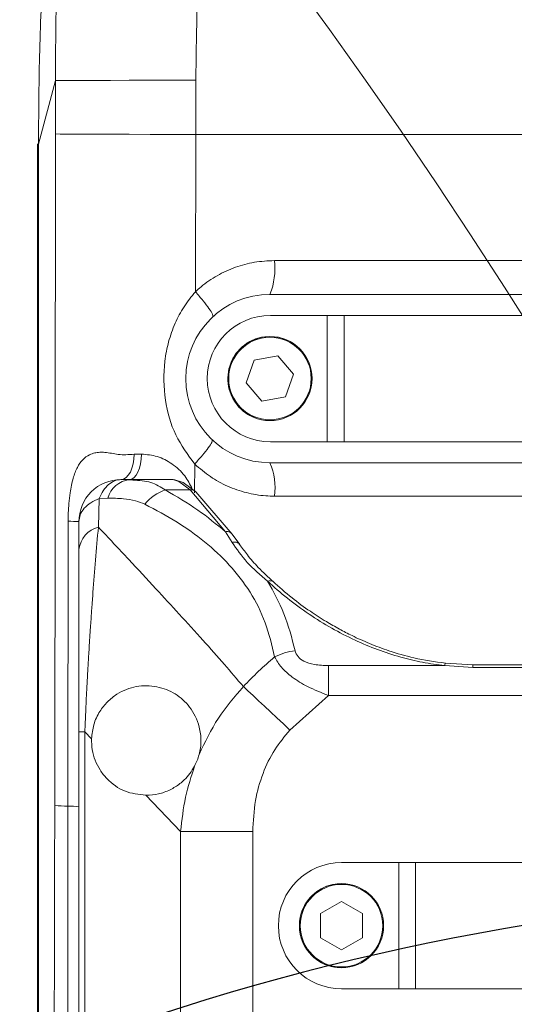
# Model space of a CAD drawing. Header units: millimetres. Extents: x 176 to 9387, y -11044 to -3322.
# Tile 81 of 256: x 3335 to 3394, y -5451 to -5334. Entities that reach past the tile are written whole.
import ezdxf

# ---------------------------------------------------------------- set-up
doc = ezdxf.new("R2010")
doc.units = ezdxf.units.MM
doc.header["$LTSCALE"] = 0.3175
for name, color, linetype, lineweight in [('1轮廓实线层', 7, 'Continuous', 18), ('7标注层', 4, 'Continuous', 13), ('sub', 1, 'Continuous', 18)]:
    doc.layers.add(name, color=color, linetype=linetype, lineweight=lineweight)
doc.styles.add('标准汉字', font='gbenor.shx', dxfattribs={"bigfont": 'gbcbig.shx'})
doc.dimstyles.new('M1：15', dxfattribs={"dimscale": 15, "dimtxt": 3.5, "dimasz": 2.5, "dimexe": 2, "dimexo": 0, "dimgap": 0.5, "dimtad": 1, "dimdec": 4, "dimdsep": 46, "dimtxsty": '标准汉字', "dimcen": 5, "dimdle": 5, "dimclrd": 1, "dimclre": 1, "dimclrt": 256, "dimadec": 4, "dimazin": 2, "dimtfac": 1, "dimtdec": 4, "dimtmove": 0, "dimatfit": 3, "dimfxl": 1, "dimtolj": 1, "dimarcsym": 0})
doc.dimstyles.new('M1：18.5', dxfattribs={"dimscale": 18.5, "dimtxt": 3.5, "dimasz": 2.5, "dimexe": 2, "dimexo": 0, "dimgap": 1.5, "dimtad": 1, "dimdec": 4, "dimdsep": 46, "dimtxsty": '标准汉字', "dimcen": 5, "dimdle": 5, "dimclrd": 1, "dimclre": 1, "dimclrt": 256, "dimadec": 4, "dimazin": 2, "dimtfac": 1, "dimtdec": 4, "dimtmove": 2, "dimatfit": 3, "dimfxl": 1, "dimfrac": 2, "dimtolj": 1, "dimarcsym": 0})

# ---------------------------------------------------------------- blocks, each defined once
blk = doc.blocks.new('*D2')
at = {"layer": '7标注层', "color": 1, "lineweight": -2, "ltscale": 20, "transparency": 16777216}
for p, q in [((3286.97, -5986.44), (3286.97, -4719.59)), ((3441.97, -4913.95), (3441.97, -4719.59)), ((3333.22, -4756.59), (3395.72, -4756.59))]:
    blk.add_line(p, q, dxfattribs=at)
at = {"layer": '7标注层', "color": 1, "transparency": 16777216}
for points in [[(3333.22, -4748.88), (3333.22, -4764.3), (3286.97, -4756.59)], [(3395.72, -4764.3), (3395.72, -4748.88), (3441.97, -4756.59)]]:
    blk.add_solid(points, dxfattribs=at)
at = {"layer": 'Defpoints', "color": 0, "transparency": 16777216}
for p in [(3441.97, -4756.59), (3441.97, -4913.95), (3286.97, -5986.44)]:
    blk.add_point(p, dxfattribs=at)
at = {"layer": '7标注层', "transparency": 16777216, "insert": (3364.47, -4696.46), "char_height": 64.75, "attachment_point": 5, "style": '标准汉字'}
blk.add_mtext('\\A1;155', dxfattribs=at)
blk = doc.blocks.new('*D7')
at = {"layer": '7标注层', "color": 1, "lineweight": -2, "ltscale": 20, "transparency": 16777216}
blk.add_arc((3441.97, -5727.95), 289.88, 97.4173, 172.5827, dxfattribs=at)
at = {"layer": '7标注层', "color": 1, "transparency": 16777216}
for points in [[(3404.95, -5446.74), (3404.14, -5434.26), (3441.97, -5438.08)], [(3148.28, -5690.13), (3160.76, -5690.94), (3152.09, -5727.95)]]:
    blk.add_solid(points, dxfattribs=at)
at = {"layer": 'Defpoints', "color": 0, "transparency": 16777216}
for p in [(3441.97, -5024.09), (3297.03, -5476.91), (2827.97, -5727.95), (3441.97, -5727.95), (3441.97, -5849.53)]:
    blk.add_point(p, dxfattribs=at)
at = {"layer": '7标注层', "transparency": 16777216, "insert": (3174.75, -5545.4), "char_height": 52.5, "attachment_point": 5, "rotation": 55.661, "style": '标准汉字'}
blk.add_mtext('\\A1;90%%d', dxfattribs=at)
blk = doc.blocks.new('*D18')
at = {"layer": '7标注层', "color": 1, "lineweight": -2, "ltscale": 20, "transparency": 16777216}
for p, q in [((2681.17, -5073.7), (5179.35, -5073.7)), ((5142.35, -5119.95), (5142.35, -6141.7)), ((3445.47, -6187.95), (5179.35, -6187.95))]:
    blk.add_line(p, q, dxfattribs=at)
at = {"layer": '7标注层', "color": 1, "transparency": 16777216}
for points in [[(5150.06, -5119.95), (5134.64, -5119.95), (5142.35, -5073.7)], [(5134.64, -6141.7), (5150.06, -6141.7), (5142.35, -6187.95)]]:
    blk.add_solid(points, dxfattribs=at)
at = {"layer": 'Defpoints', "color": 0, "transparency": 16777216}
for p in [(2681.17, -5073.7), (3445.47, -6187.95), (5142.35, -6187.95)]:
    blk.add_point(p, dxfattribs=at)
at = {"layer": '7标注层', "transparency": 16777216, "insert": (5082.22, -5630.83), "char_height": 64.75, "attachment_point": 5, "rotation": 90, "style": '标准汉字'}
blk.add_mtext('\\A1;1114.3', dxfattribs=at)

msp = doc.modelspace()

# ---------------------------------------------------------------- linework, layer by layer
at = {"layer": '1轮廓实线层', "ltscale": 20}
for p, q in [((3337.17219, -5349.10579), (3339.19511, -5341.55614)), ((3339.19511, -5341.55614), (3339.19474, -5347.89206)), ((3355.85865, -5347.95327), (3355.86691, -5341.51209)), ((3339.19474, -5347.89206), (3339.10075, -5427.6724)), ((3337.03894, -5349.10418), (3337.03894, -5541.31598)), ((3337.17219, -5541.31598), (3337.17219, -5349.10579)), ((3355.80998, -5366.64749), (3355.85865, -5347.95327)), ((3408.81506, -5366.95326), (3364.66951, -5366.95326)), ((3371.46951, -5369.45326), (3364.71951, -5369.45326)), ((3371.46951, -5384.45331), (3371.46951, -5369.45326)), ((3371.46951, -5369.45326), (3373.46951, -5369.45326)), ((3373.46951, -5384.45331), (3373.46951, -5369.45326)), ((3410.46951, -5369.45326), (3373.46951, -5369.45326)), ((3362.81226, -5374.7784), (3361.85736, -5377.47426)), ((3365.62441, -5374.2574), (3362.81226, -5374.7784)), ((3367.48166, -5376.43231), (3365.62441, -5374.2574)), ((3366.52677, -5379.12817), (3367.48166, -5376.43231)), ((3361.85736, -5377.47426), (3363.71461, -5379.64917)), ((3363.71461, -5379.64917), (3366.52677, -5379.12817)), ((3371.46951, -5384.45331), (3364.71951, -5384.45331)), ((3373.46951, -5384.45331), (3371.46951, -5384.45331)), ((3410.46951, -5384.45331), (3373.46951, -5384.45331)), ((3348.53849, -5385.9324), (3349.40805, -5385.93156)), ((3355.70948, -5390.53829), (3355.72639, -5387.11114)), ((3364.66951, -5386.9533), (3410.01124, -5386.9533)), ((3347.96594, -5388.95328), (3346.96951, -5388.95328)), ((3348.38734, -5388.97581), (3347.60843, -5388.98713)), ((3347.96594, -5388.95328), (3348.3884, -5389.01211)), ((3347.96594, -5388.95328), (3353.12301, -5388.95328)), ((3347.96951, -5388.95328), (3348.10448, -5388.95513)), ((3353.85892, -5389.19474), (3353.12301, -5388.95328)), ((3354.23787, -5389.25327), (3353.26521, -5388.96371)), ((3355.17107, -5390.18859), (3353.85892, -5389.19474)), ((3355.87933, -5390.40024), (3354.35982, -5389.31508)), ((3344.28686, -5394.59796), (3344.38364, -5391.19501)), ((3345.41101, -5391.16634), (3344.38364, -5391.19501)), ((3352.23739, -5390.18859), (3355.17107, -5390.18859)), ((3359.37892, -5395.15365), (3355.17107, -5390.18859)), ((3360.18082, -5395.4242), (3355.88237, -5390.40334)), ((3340.66866, -5427.75668), (3340.69223, -5393.91042)), ((3341.96951, -5397.26217), (3341.96951, -5393.95327)), ((3360.17681, -5396.41763), (3359.37892, -5395.15365)), ((3361.08344, -5396.68341), (3360.18127, -5395.42485)), ((3341.96951, -5397.26217), (3341.96951, -5418.92899)), ((3371.63121, -5414.60342), (3371.63121, -5411.05873)), ((3371.63121, -5411.05873), (3385.42533, -5411.05873)), ((3388.75139, -5411.29626), (3385.42533, -5411.05873)), ((3388.75139, -5410.95782), (3385.53083, -5410.77329)), ((3395.18763, -5410.9577), (3388.75139, -5410.9577)), ((3388.75139, -5411.29626), (3388.75139, -5410.95776)), ((3395.18763, -5411.29626), (3388.75139, -5411.29626)), ((3367.04175, -5418.70965), (3371.63121, -5414.60342)), ((3412.30781, -5414.60342), (3371.63121, -5414.60342)), ((3341.96951, -5418.92899), (3342.68205, -5418.92899)), ((3341.96951, -5464.97757), (3341.96951, -5418.92899)), ((3342.68205, -5418.92899), (3343.47264, -5419.75148)), ((3342.68205, -5464.97757), (3342.68205, -5418.92899)), ((3349.91109, -5426.453), (3354.05648, -5430.77398)), ((3354.05648, -5430.77398), (3362.63142, -5430.77398)), ((3354.05648, -5430.77398), (3354.05648, -5453.13258)), ((3362.63142, -5453.13258), (3362.63142, -5430.77398)), ((3379.96951, -5434.45326), (3373.16951, -5434.45326)), ((3379.96951, -5449.4533), (3379.96951, -5434.45326)), ((3379.96951, -5434.45326), (3381.96951, -5434.45326)), ((3381.96951, -5449.4533), (3381.96951, -5434.45326)), ((3401.96951, -5434.45326), (3381.96951, -5434.45326)), ((3373.16951, -5439.0933), (3370.69268, -5440.52328)), ((3375.64634, -5440.52328), (3373.16951, -5439.0933)), ((3370.69268, -5440.52328), (3370.69268, -5443.38329)), ((3375.64634, -5443.38329), (3375.64634, -5440.52328)), ((3370.69268, -5443.38329), (3373.16951, -5444.81326)), ((3373.16951, -5444.81326), (3375.64634, -5443.38329)), ((3379.96951, -5449.4533), (3373.16951, -5449.4533)), ((3381.96951, -5449.4533), (3379.96951, -5449.4533)), ((3401.96951, -5449.4533), (3381.96951, -5449.4533))]:
    msp.add_line(p, q, dxfattribs=at)
at = {"layer": '1轮廓实线层', "lineweight": 0, "ltscale": 20}
for points in [[(3355.86691, -5341.51209), (3353.09345, -5341.51436), (3350.44039, -5341.51752), (3347.96153, -5341.52145), (3345.70716, -5341.5261), (3343.72302, -5341.53135), (3342.04934, -5341.53707), (3340.72007, -5341.54321), (3339.76218, -5341.54959), (3339.19511, -5341.55614)], [(3355.85865, -5347.95327), (3353.08631, -5347.95011), (3350.43441, -5347.9457), (3347.95673, -5347.94028), (3345.70349, -5347.93384), (3343.72036, -5347.92651), (3342.04756, -5347.91852), (3340.71899, -5347.91), (3339.76158, -5347.90112), (3339.19474, -5347.89206)], [(3348.53849, -5385.9324), (3348.51021, -5386.52057), (3348.42221, -5387.08682), (3348.27788, -5387.60913), (3348.08283, -5388.0672), (3347.84461, -5388.4433), (3347.57247, -5388.72291), (3347.27695, -5388.8951), (3346.96951, -5388.95328)], [(3347.96951, -5388.95328), (3348.25144, -5388.8951), (3348.52244, -5388.72285), (3348.77199, -5388.44318), (3348.99042, -5388.0669), (3349.16925, -5387.60866), (3349.30156, -5387.08628), (3349.3822, -5386.51992), (3349.40805, -5385.93156)], [(3361.51127, -5413.55283), (3362.05499, -5414.05977), (3362.65594, -5414.62011), (3363.30721, -5415.22742), (3364.00135, -5415.87467), (3364.73039, -5416.55446), (3365.48594, -5417.25893), (3366.25936, -5417.98009), (3367.04175, -5418.70965)]]:
    msp.add_lwpolyline(points, dxfattribs=at)
at = {"layer": '1轮廓实线层', "ltscale": 20}
for centre, radius in [((3364.66951, -5376.95328), 5), ((3364.66951, -5376.95328), 4.9), ((3373.16951, -5441.95328), 5), ((3373.16951, -5441.95328), 4.9)]:
    msp.add_circle(centre, radius, dxfattribs=at)
at = {"layer": '1轮廓实线层', "lineweight": 0, "ltscale": 20}
for centre, radius, start, end in [((3357.15823, -5363.9261), 8.09833, 338.0497569, 7.0218773), ((3364.66951, -5376.95328), 10, 90, 270), ((3364.71951, -5376.95328), 7.5, 90, 180), ((3364.66951, -5376.95328), 5, 70.4955323, 123.1576196), ((3364.66951, -5376.95328), 5, 123.1576196, 250.4955323), ((3364.71951, -5376.95328), 7.5, 180, 270), ((3357.49727, -5389.95413), 7.77469, 352.8414612, 22.7041691), ((3346.96951, -5393.95328), 5, 90, 135), ((3348.36496, -5391.99527), 3.06805, 97.4728965, 164.3249734), ((3353.92479, -5390.02326), 0.83114, 58.4366635, 94.5459573), ((3346.96951, -5393.95328), 5, 135, 180), ((3353.89342, -5395.16283), 5.24267, 108.4137448, 141.3006124), ((3340.83941, -5408.57954), 14.66986, 85.5817986, 90.5748138), ((3345.12234, -5397.66459), 3.17841, 105.2398899, 172.7260823), ((3364.67321, -5401.62128), 0.64385, 50.9242251, 115.6718715), ((3368.39426, -5416.11532), 6.86084, 96.1821434, 117.4877999), ((3391.96951, -5441.95328), 41.64482, 129.9518116, 137.0023117), ((3341.26069, -5402.1167), 25.64681, 265.1689164, 268.6772762), ((3340.81714, -5438.12303), 10.36742, 83.618192, 90.8205818), ((3373.16951, -5441.95328), 7.5, 90, 180), ((3373.16951, -5441.95328), 5, 123.1576196, 270), ((3373.16951, -5441.95328), 5, 90, 123.1576196), ((3373.16951, -5441.95328), 7.5, 180, 270)]:
    msp.add_arc(centre, radius, start, end, dxfattribs=at)
at = {"layer": '1轮廓实线层', "ltscale": 20}
for points, knots in [([(3339.19511, -5341.55614), (3339.20034, -5339.0989), (3339.21015, -5334.48593), (3339.38259, -5328.02129), (3339.61613, -5322.45297), (3339.93062, -5316.8834), (3340.38876, -5310.50954), (3341.05867, -5303.23383), (3341.9371, -5295.5068), (3343.09276, -5286.96791), (3344.6135, -5277.54515), (3346.5772, -5267.31081), (3348.78825, -5257.2635), (3350.513, -5250.60567), (3351.35822, -5247.34295)], [0, 0, 0, 0, 7.366797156, 13.829677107, 19.388799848, 24.078174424, 30.557843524, 38.552661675, 45.991298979, 53.884791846, 64.402655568, 74.627682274, 85.159515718, 95.280613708, 95.280613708, 95.280613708, 95.280613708]), ([(3355.86691, -5341.51209), (3355.93572, -5336.42229), (3356.07337, -5326.24193), (3357.13813, -5311.00195), (3358.82475, -5295.82077), (3361.20916, -5280.73417), (3364.21212, -5265.75682), (3366.77858, -5255.90835), (3368.06179, -5250.98414)], [0, 0, 0, 0, 15.269117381, 30.540483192, 45.81378091, 61.088386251, 76.363594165, 91.638608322, 91.638608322, 91.638608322, 91.638608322]), ([(3337.17219, -5349.10579), (3337.19204, -5345.62617), (3337.23263, -5338.51317), (3337.68998, -5327.90164), (3338.44864, -5317.15774), (3339.51883, -5306.5431), (3340.70011, -5297.491), (3341.8502, -5290.00037), (3342.89955, -5283.84712), (3343.97689, -5278.1353), (3345.09613, -5272.65887), (3346.29403, -5267.19442), (3347.80418, -5260.77312), (3349.00344, -5256.18915), (3349.64619, -5253.73233)], [0, 0, 0, 0, 10.439197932, 21.339766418, 31.859762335, 42.750770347, 53.343112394, 59.245013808, 65.487405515, 72.070334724, 76.683437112, 82.257542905, 88.854199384, 96.473232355, 96.473232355, 96.473232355, 96.473232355]), ([(3337.17219, -5349.10579), (3337.04351, -5349.10579), (3336.89384, -5349.10579), (3337.16127, -5349.10579), (3337.19877, -5349.10579)], [0, 0, 0, 0, 0.5014989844, 0.5832795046, 0.5832795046, 0.5832795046, 0.5832795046]), ([(3355.85865, -5347.95327), (3361.66828, -5347.95327), (3373.28755, -5347.95327), (3390.85482, -5347.95327), (3402.59278, -5347.95327), (3408.46175, -5347.95327)], [0, 0, 0, 0, 17.53434138, 35.068738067, 52.60309577, 52.60309577, 52.60309577, 52.60309577]), ([(3355.80964, -5366.64761), (3356.03322, -5366.4469), (3356.83428, -5365.72779), (3358.39229, -5364.66692), (3360.53036, -5363.68649), (3362.82769, -5363.05497), (3364.3988, -5362.9761), (3365.19582, -5362.93609)], [0, 0, 0, 0, 0.90368593, 3.237817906, 5.640641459, 7.969645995, 10.367645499, 10.367645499, 10.367645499, 10.367645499]), ([(3365.19582, -5362.93609), (3370.05173, -5362.93812), (3379.75411, -5362.94217), (3394.31302, -5362.94784), (3404.00422, -5362.95146), (3408.81506, -5362.95326)], [0, 0, 0, 0, 14.628025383, 29.227610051, 43.619241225, 43.619241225, 43.619241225, 43.619241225]), ([(3355.72639, -5387.11114), (3354.91181, -5385.999), (3353.24233, -5383.71965), (3352.05901, -5379.44484), (3351.98151, -5375.62638), (3352.58034, -5372.57202), (3353.35001, -5370.39634), (3354.39993, -5368.3793), (3355.34008, -5367.2245), (3355.80998, -5366.64731)], [0, 0, 0, 0, 4.153086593, 8.511850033, 13.156598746, 15.517065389, 17.877289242, 20.132647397, 22.386345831, 22.386345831, 22.386345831, 22.386345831]), ([(3355.80964, -5366.64761), (3356.12686, -5367.00944), (3356.7613, -5367.73312), (3357.47207, -5368.6714), (3357.90865, -5369.37164), (3357.89163, -5369.52957), (3357.88312, -5369.60853)], [0, 0, 0, 0, 0.921027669, 1.842076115, 2.763117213, 3.684152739, 3.684152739, 3.684152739, 3.684152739]), ([(3355.72638, -5387.11114), (3356.04304, -5386.75684), (3356.67635, -5386.04825), (3357.38803, -5385.13645), (3357.8295, -5384.45916), (3357.81939, -5384.30895), (3357.81433, -5384.23384)], [0, 0, 0, 0, 0.904135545, 1.808252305, 2.712376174, 3.616497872, 3.616497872, 3.616497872, 3.616497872]), ([(3340.69223, -5393.91042), (3340.69605, -5393.58016), (3340.70429, -5392.86658), (3340.77456, -5391.7329), (3340.90023, -5390.62767), (3341.0731, -5389.62823), (3341.33602, -5388.58031), (3341.74594, -5387.49553), (3342.40194, -5386.54345), (3343.12244, -5386.01166), (3343.82617, -5385.77304), (3344.44313, -5385.69921), (3345.35299, -5385.72271), (3346.37537, -5385.95798), (3347.56239, -5386.0302), (3348.21066, -5385.96525), (3348.53849, -5385.9324)], [0, 0, 0, 0, 0.811291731, 1.752931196, 2.811801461, 3.623541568, 4.394845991, 5.756753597, 6.988507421, 8.198889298, 9.021648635, 9.771155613, 10.463728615, 12.198930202, 13.134705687, 14.092052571, 14.092052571, 14.092052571, 14.092052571]), ([(3349.40805, -5385.93156), (3350.03701, -5385.98572), (3351.27396, -5386.09222), (3353.08233, -5387.02844), (3354.56769, -5388.3641), (3355.16645, -5389.53832), (3355.44077, -5390.07629)], [0, 0, 0, 0, 2.038407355, 4.008866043, 6.078598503, 7.828671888, 7.828671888, 7.828671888, 7.828671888]), ([(3365.21137, -5390.92297), (3364.8606, -5390.91447), (3363.73874, -5390.88729), (3361.83851, -5390.56585), (3359.62307, -5389.7959), (3357.52753, -5388.66327), (3356.3325, -5387.63347), (3355.72637, -5387.11114)], [0, 0, 0, 0, 1.057190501, 3.381233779, 5.773521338, 8.1053288, 10.505416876, 10.505416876, 10.505416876, 10.505416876]), ([(3344.38364, -5391.19501), (3344.53682, -5390.87298), (3344.84799, -5390.21885), (3345.48808, -5389.50864), (3346.2085, -5389.0394), (3346.71845, -5388.98169), (3346.96951, -5388.95328)], [0, 0, 0, 0, 0.901588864, 1.831356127, 2.761083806, 3.662696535, 3.662696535, 3.662696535, 3.662696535]), ([(3348.3884, -5389.01211), (3349.12396, -5389.05862), (3350.57232, -5389.15021), (3351.68821, -5389.8461), (3352.23739, -5390.18859)], [0, 0, 0, 0, 2.107911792, 4.150597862, 4.150597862, 4.150597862, 4.150597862]), ([(3344.38364, -5391.19501), (3344.03913, -5391.35235), (3343.33846, -5391.67237), (3342.57096, -5392.35393), (3342.06278, -5393.12983), (3342.00025, -5393.68186), (3341.96951, -5393.95327)], [0, 0, 0, 0, 0.966542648, 1.96583287, 2.965154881, 3.931685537, 3.931685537, 3.931685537, 3.931685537]), ([(3349.80185, -5391.88493), (3349.44441, -5391.73872), (3348.65934, -5391.41757), (3347.17316, -5391.17598), (3346.03159, -5391.16974), (3345.41101, -5391.16634)], [0, 0, 0, 0, 1.243212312, 2.730587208, 4.502265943, 4.502265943, 4.502265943, 4.502265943]), ([(3359.37892, -5395.15365), (3358.31487, -5394.26925), (3356.09891, -5392.42741), (3353.55814, -5390.95433), (3352.23739, -5390.18859)], [0, 0, 0, 0, 4.191275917, 8.728669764, 8.728669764, 8.728669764, 8.728669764]), ([(3355.17107, -5390.18859), (3355.23249, -5390.18252), (3355.35981, -5390.16995), (3355.54953, -5390.20046), (3355.72605, -5390.27705), (3355.84033, -5390.34899), (3355.88082, -5390.4024), (3355.88184, -5390.40376)], [0, 0, 0, 0, 0.1772789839, 0.3675067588, 0.567456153, 0.7726537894, 0.7779928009, 0.7779928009, 0.7779928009, 0.7779928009]), ([(3410.01124, -5390.95325), (3404.92208, -5390.94988), (3394.75449, -5390.94315), (3379.80191, -5390.93309), (3369.98632, -5390.92629), (3365.21137, -5390.92297)], [0, 0, 0, 0, 15.221544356, 30.410994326, 44.79988943, 44.79988943, 44.79988943, 44.79988943]), ([(3365.22758, -5410.029), (3364.90004, -5408.64791), (3364.24468, -5405.88449), (3362.39671, -5402.24926), (3359.94592, -5399.04517), (3356.98263, -5396.30928), (3353.60673, -5393.89736), (3351.10114, -5392.57214), (3349.80185, -5391.88493)], [0, 0, 0, 0, 4.121532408, 8.246725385, 12.408314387, 16.509561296, 20.528758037, 24.857788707, 24.857788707, 24.857788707, 24.857788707]), ([(3342.68205, -5418.92899), (3342.71286, -5418.14473), (3342.77854, -5416.47303), (3342.86972, -5414.58646), (3342.93932, -5413.24938), (3342.97848, -5412.521), (3343.02282, -5411.72154), (3343.07262, -5410.85311), (3343.1281, -5409.91813), (3343.2183, -5408.45155), (3343.33432, -5406.66906), (3343.44741, -5405.04111), (3343.51953, -5404.03921), (3343.55836, -5403.5083), (3343.59192, -5403.05539), (3343.6201, -5402.67913), (3343.73588, -5401.1442), (3343.95353, -5398.38719), (3344.17313, -5395.89085), (3344.28686, -5394.59796)], [0, 0, 0, 0, 2.16118142, 4.606709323, 5.21747273, 5.899329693, 6.651916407, 7.47470671, 8.367300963, 9.329420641, 11.711449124, 13.601836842, 14.221881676, 14.76460478, 15.230239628, 15.618884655, 15.930804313, 20.007237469, 24.386635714, 24.386635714, 24.386635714, 24.386635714]), ([(3344.28686, -5394.59796), (3345.49574, -5395.88718), (3347.77715, -5398.32023), (3350.97938, -5401.76732), (3353.91629, -5404.95778), (3356.63315, -5407.95603), (3359.18158, -5410.8178), (3360.7615, -5412.6726), (3361.51127, -5413.55283)], [0, 0, 0, 0, 5.30682492, 10.015111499, 14.124954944, 18.322243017, 22.154061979, 25.61490722, 25.61490722, 25.61490722, 25.61490722]), ([(3360.17591, -5395.42891), (3360.15521, -5395.39943), (3360.09766, -5395.31748), (3359.95775, -5395.22346), (3359.77385, -5395.15359), (3359.57671, -5395.12816), (3359.44332, -5395.14535), (3359.37892, -5395.15365)], [0, 0, 0, 0, 0.1161519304, 0.3229544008, 0.5255786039, 0.7190448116, 0.8996502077, 0.8996502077, 0.8996502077, 0.8996502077]), ([(3360.17681, -5396.41763), (3360.24295, -5396.40342), (3360.38089, -5396.37378), (3360.59053, -5396.38177), (3360.79242, -5396.43685), (3360.96871, -5396.53914), (3361.04828, -5396.64176), (3361.0869, -5396.69157)], [0, 0, 0, 0, 0.18474845, 0.385355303, 0.598120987, 0.81755297, 1.024491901, 1.024491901, 1.024491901, 1.024491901]), ([(3364.39428, -5401.04098), (3363.53262, -5400.30195), (3361.80014, -5398.81602), (3360.71983, -5397.21991), (3360.17681, -5396.41763)], [0, 0, 0, 0, 3.140156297, 6.313718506, 6.313718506, 6.313718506, 6.313718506]), ([(3365.07231, -5401.11507), (3364.45777, -5400.5393), (3363.31905, -5399.47243), (3362.0159, -5397.98691), (3361.36528, -5397.07699), (3361.06937, -5396.66314)], [0, 0, 0, 0, 2.341958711, 4.339521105, 6.005996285, 6.005996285, 6.005996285, 6.005996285]), ([(3385.42533, -5411.05873), (3384.5446, -5410.941), (3382.76384, -5410.70295), (3380.08984, -5410.05009), (3377.39392, -5409.17063), (3374.6506, -5408.01348), (3371.91401, -5406.60376), (3369.22502, -5404.92491), (3366.64916, -5403.04893), (3365.1531, -5401.7167), (3364.39428, -5401.04098)], [0, 0, 0, 0, 2.368308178, 4.788564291, 7.466890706, 10.239628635, 13.308525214, 16.595507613, 20.099081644, 23.705144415, 23.705144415, 23.705144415, 23.705144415]), ([(3367.65542, -5409.29438), (3367.26948, -5407.78973), (3366.50925, -5404.82583), (3365.09203, -5402.28965), (3364.39428, -5401.04098)], [0, 0, 0, 0, 4.542975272, 8.948885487, 8.948885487, 8.948885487, 8.948885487]), ([(3385.52987, -5410.77335), (3384.26261, -5410.59023), (3381.94893, -5410.2559), (3378.95326, -5409.37695), (3376.51382, -5408.46565), (3374.56146, -5407.58122), (3372.86281, -5406.70335), (3371.19501, -5405.74483), (3369.29129, -5404.51456), (3367.10526, -5402.9148), (3365.73803, -5401.70241), (3364.99274, -5401.04152)], [0, 0, 0, 0, 3.398709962, 6.205085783, 8.527909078, 10.722770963, 12.405136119, 14.214441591, 16.594631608, 19.563918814, 23.122221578, 23.122221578, 23.122221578, 23.122221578]), ([(3367.65542, -5409.29438), (3367.74412, -5409.53379), (3367.91921, -5410.00637), (3368.74638, -5410.61382), (3370.0337, -5411.00573), (3371.06289, -5411.03988), (3371.63121, -5411.05873)], [0, 0, 0, 0, 0.970709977, 1.916156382, 3.176027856, 4.729591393, 4.729591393, 4.729591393, 4.729591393]), ([(3371.63121, -5414.60342), (3370.78197, -5414.27308), (3369.22537, -5413.66759), (3367.31822, -5412.48754), (3365.93726, -5411.27007), (3365.46336, -5410.44133), (3365.22758, -5410.029)], [0, 0, 0, 0, 2.437182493, 4.467225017, 6.289987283, 8.094800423, 8.094800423, 8.094800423, 8.094800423]), ([(3385.42533, -5411.05873), (3385.43775, -5411.00566), (3385.46433, -5410.89211), (3385.50189, -5410.78877), (3385.52176, -5410.78324), (3385.53117, -5410.78062)], [0, 0, 0, 0, 0.0984148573, 0.2105745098, 0.3114753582, 0.3114753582, 0.3114753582, 0.3114753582]), ([(3343.47264, -5419.75148), (3343.53526, -5419.17722), (3343.66826, -5417.95733), (3344.40487, -5416.48821), (3345.35856, -5415.28966), (3346.79855, -5414.16242), (3348.84047, -5413.37275), (3351.25393, -5413.44522), (3353.45845, -5414.28204), (3355.22313, -5415.88677), (3356.25722, -5417.84832), (3356.51161, -5419.66624), (3356.43702, -5420.81575), (3356.31035, -5421.36539), (3356.24837, -5421.63433)], [0, 0, 0, 0, 1.31030038, 2.783445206, 4.122336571, 5.564134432, 8.25788707, 11.112678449, 13.910579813, 16.635542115, 19.412147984, 20.908936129, 21.568668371, 22.200721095, 22.200721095, 22.200721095, 22.200721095]), ([(3356.24837, -5421.63433), (3356.95146, -5420.15315), (3358.34115, -5417.22553), (3360.46295, -5414.76734), (3361.51127, -5413.55283)], [0, 0, 0, 0, 4.923677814, 9.731929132, 9.731929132, 9.731929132, 9.731929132]), ([(3362.63142, -5430.77398), (3362.69022, -5429.538), (3362.80235, -5427.18099), (3363.74213, -5423.90041), (3365.10696, -5421.03706), (3366.40695, -5419.47326), (3367.04175, -5418.70965)], [0, 0, 0, 0, 3.720463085, 7.094861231, 10.222980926, 13.208176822, 13.208176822, 13.208176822, 13.208176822]), ([(3343.47264, -5419.75148), (3343.48498, -5420.18986), (3343.51071, -5421.10444), (3343.89994, -5422.38511), (3344.49425, -5423.54268), (3345.63693, -5424.93779), (3347.46664, -5426.20356), (3349.063, -5426.36646), (3349.91109, -5426.453)], [0, 0, 0, 0, 0.881060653, 1.8381181, 2.931968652, 4.188736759, 7.137030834, 10.47858485, 10.47858485, 10.47858485, 10.47858485]), ([(3356.24837, -5421.63433), (3356.17858, -5421.86886), (3356.03867, -5422.33902), (3355.82595, -5422.76912), (3355.71935, -5422.98467)], [0, 0, 0, 0, 0.726060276, 1.45553047, 1.45553047, 1.45553047, 1.45553047]), ([(3355.71935, -5422.98467), (3355.53913, -5423.291), (3355.16245, -5423.93131), (3354.55341, -5424.59464), (3353.96624, -5425.10188), (3353.40262, -5425.48896), (3352.54387, -5425.95589), (3351.37592, -5426.37209), (3350.45388, -5426.42533), (3349.96951, -5426.4533)], [0, 0, 0, 0, 0.746985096, 1.561361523, 2.16321412, 2.822628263, 3.546453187, 5.225940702, 7.084609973, 7.084609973, 7.084609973, 7.084609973]), ([(3355.71935, -5422.98467), (3355.32292, -5424.21056), (3354.5005, -5426.75382), (3354.20799, -5429.40218), (3354.05648, -5430.77398)], [0, 0, 0, 0, 3.859004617, 8.00593316, 8.00593316, 8.00593316, 8.00593316]), ([(3339.10075, -5427.6724), (3339.09133, -5432.41916), (3339.07333, -5441.49183), (3339.04086, -5454.62285), (3339.00579, -5466.61421), (3338.96748, -5477.7277), (3338.92613, -5488.1084), (3338.88209, -5497.77459), (3338.83728, -5506.48557), (3338.79281, -5514.30873), (3338.74831, -5521.46636), (3338.70282, -5528.20695), (3338.65679, -5534.51085), (3338.61233, -5540.37245), (3338.57, -5545.26692), (3338.53699, -5549.10213), (3338.51496, -5552.08957), (3338.50103, -5554.98119), (3338.49784, -5558.01632), (3338.50535, -5561.27242), (3338.52336, -5564.73901), (3338.54931, -5568.0988), (3338.58073, -5571.33212), (3338.61532, -5574.411), (3338.65411, -5577.52101), (3338.691, -5580.28063), (3338.72703, -5582.88067), (3338.76266, -5585.43399), (3338.80025, -5588.11632), (3338.83389, -5590.55597), (3338.88396, -5594.25951), (3338.9468, -5599.21416), (3339.00847, -5605.40604), (3339.04473, -5611.09077), (3339.0568, -5616.32926), (3339.04557, -5621.0852), (3339.01513, -5625.48694), (3338.978, -5628.26249), (3338.95976, -5629.62569)], [0, 0, 0, 0, 14.220344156, 27.179840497, 39.340373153, 50.148925, 60.481485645, 70.44992798, 79.121445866, 86.595427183, 93.906499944, 100.586614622, 106.814102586, 112.819794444, 118.174996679, 121.508165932, 124.333518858, 127.138092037, 130.17498137, 133.424088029, 136.89219727, 140.566647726, 143.505605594, 146.604741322, 149.824074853, 152.864953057, 154.915404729, 157.657261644, 160.558034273, 162.997603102, 165.006852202, 171.712761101, 177.910110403, 183.607751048, 188.759469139, 193.600957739, 197.853797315, 201.958617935, 201.958617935, 201.958617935, 201.958617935]), ([(3340.59066, -5489.80201), (3340.60885, -5479.3133), (3340.6447, -5458.63393), (3340.66075, -5437.94972), (3340.66866, -5427.75668)], [0, 0, 0, 0, 31.46982147, 62.045391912, 62.045391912, 62.045391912, 62.045391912])]:
    msp.add_open_spline(points, degree=3, knots=knots, dxfattribs=at)
at = {"layer": 'sub', "color": 4, "ltscale": 20}
for centre, radius, start, end in [((3441.96951, -5727.95328), 1284.52218, 295, 180), ((2827.96951, -5727.95328), 670.52218, 22.35402464, 102.64597536)]:
    msp.add_arc(centre, radius, start, end, dxfattribs=at)

# ---------------------------------------------------------------- dimensions: what is measured, and where the dimension line sits
at = {"layer": '7标注层', "ltscale": 20}
dim = msp.add_linear_dim(base=(3441.96951, -4756.58693), p1=(3286.96951, -5986.43803), p2=(3441.96951, -4913.95328), dimstyle='M1：18.5', override={"dimsah": 1, "dimtzin": 8}, dxfattribs=at)
dim.commit()
dim.dimension.update_dxf_attribs({"geometry": '*D2', "text_midpoint": (3364.46951, -4696.46193)})
dim = msp.add_angular_dim_2l(base=(3297.03103, -5476.91246), line1=((3441.96951, -5849.52563), (3441.96951, -5024.08871)), line2=((3441.96951, -5727.95328), (2827.96951, -5727.95328)), dimstyle='M1：15', override={"dimtad": 1, "dimtih": 0, "dimtoh": 0, "dimsah": 1, "dimtzin": 8}, dxfattribs=at)
dim.commit()
dim.dimension.update_dxf_attribs({"geometry": '*D7', "text_midpoint": (3202.61379, -5564.43723), "dimtype": 162})
dim = msp.add_linear_dim(base=(5142.34767, -6187.95328), p1=(2681.17459, -5073.69702), p2=(3445.4695, -6187.95328), angle=270, dimstyle='M1：18.5', override={"dimdec": 1, "dimsah": 1, "dimtzin": 8}, dxfattribs=at)
dim.commit()
dim.dimension.update_dxf_attribs({"geometry": '*D18', "text_midpoint": (5082.22267, -5630.82515)})

doc.saveas('drawing.dxf')
